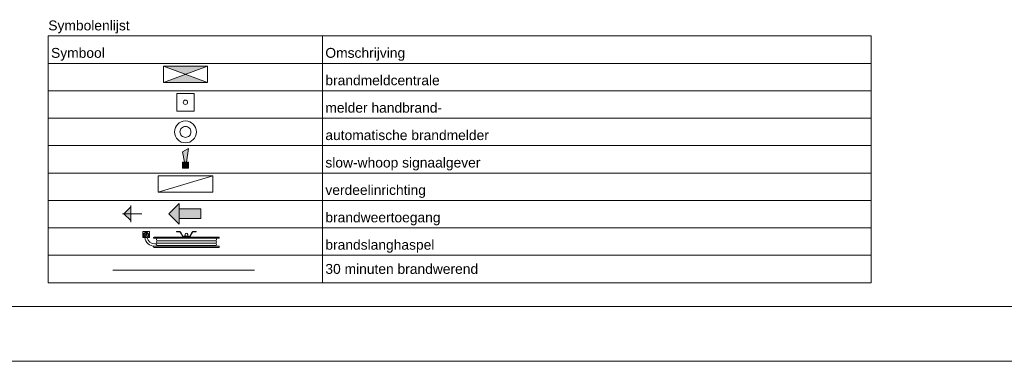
# Model space of a CAD drawing. Header units: millimetres. Extents: x 0 to 84100, y 0 to 59400.
# Tile 5 of 11: x 42622 to 60567, y 0 to 6229. Entities that reach past the tile are written whole.
import ezdxf

# ---------------------------------------------------------------- set-up
doc = ezdxf.new("R2010")
doc.units = ezdxf.units.MM
doc.header["$LTSCALE"] = 1016
doc.layers.add('Plattegronden', color=7, linetype='Continuous')
doc.styles.add('Arial', font='Arial')

# ---------------------------------------------------------------- blocks, each defined once
blk = doc.blocks.new('Groep-3')
at = {"color": 255, "linetype": 'Continuous', "lineweight": 0}
for p, q in [((-43769, -28700), (38331, -28700)), ((-44769, -29700), (39331, -29700))]:
    blk.add_line(p, q, dxfattribs=at)
blk = doc.blocks.new('Groep-10')
at = {"color": 255, "linetype": 'Continuous', "lineweight": 0}
for p, q in [((-1626, -23767), (13374, -23767)), ((-1626, -23767), (-1626, -26767)), ((3374, -23767), (3374, -26767)), ((13374, -26767), (13374, -23767)), ((-1626, -24267), (13374, -24267)), ((-1626, -24767), (13374, -24767)), ((-1626, -25267), (13374, -25267)), ((-1626, -25767), (13374, -25767)), ((-1626, -26267), (13374, -26267)), ((13374, -26767), (-1626, -26767))]:
    blk.add_line(p, q, dxfattribs=at)
blk = doc.blocks.new('Groep-11')
at = {"linetype": 'Continuous', "lineweight": 0}
blk.add_hatch(color=7, dxfattribs=at).paths.add_polyline_path([(474, -24317), (1274, -24317), (474, -24617), (1274, -24617)])
at = {"color": 255, "linetype": 'Continuous', "lineweight": 0}
for p, q in [((474, -24317), (474, -24617)), ((1274, -24317), (474, -24317)), ((1274, -24617), (1274, -24317)), ((474, -24617), (1274, -24617))]:
    blk.add_line(p, q, dxfattribs=at)
blk.add_lwpolyline([(474, -24317), (1274, -24317), (474, -24617), (1274, -24617)], close=True, dxfattribs=at)
blk = doc.blocks.new('Groep-12')
at = {"color": 255, "linetype": 'Continuous', "lineweight": 0}
for p, q in [((714, -24817), (1034, -24817)), ((714, -25137), (714, -24817)), ((1034, -24817), (1034, -25137)), ((1034, -25137), (714, -25137))]:
    blk.add_line(p, q, dxfattribs=at)
at = {"color": 2, "linetype": 'Continuous', "lineweight": 0, "flags": 128}
blk.add_lwpolyline([(834, -24977, 0.414214), (874, -25017, 0.414214), (914, -24977, 0.414214), (874, -24937, 0.414214)], format="xyb", close=True, dxfattribs=at)
blk = doc.blocks.new('Groep-13')
at = {"color": 2, "linetype": 'Continuous', "lineweight": 0, "flags": 128}
blk.add_lwpolyline([(774, -25517, 0.414214), (874, -25617, 0.414214), (974, -25517, 0.414214), (874, -25417, 0.414214)], format="xyb", close=True, dxfattribs=at)
at = {"color": 255, "linetype": 'Continuous', "lineweight": 0}
blk.add_circle((874, -25517), 200, dxfattribs=at)
blk = doc.blocks.new('Groep-14')
at = {"linetype": 'Continuous', "lineweight": 0}
for points in [[(820, -25880), (929, -25817), (893, -26071), (856, -26071)], [(820, -26071), (929, -26071), (929, -26180), (820, -26180)]]:
    blk.add_hatch(color=7, dxfattribs=at).paths.add_polyline_path(points)
at = {"color": 255, "linetype": 'Continuous', "lineweight": 0}
for p, q in [((929, -25817), (820, -25880)), ((929, -25817), (893, -26071)), ((856, -26071), (820, -25880)), ((820, -26071), (820, -26180)), ((929, -26071), (820, -26071)), ((820, -26180), (929, -26180)), ((929, -26180), (929, -26071))]:
    blk.add_line(p, q, dxfattribs=at)
for points in [[(820, -25880), (929, -25817), (893, -26071), (856, -26071)], [(820, -26071), (929, -26071), (929, -26180), (820, -26180)]]:
    blk.add_lwpolyline(points, close=True, dxfattribs=at)
blk = doc.blocks.new('Groep-15')
at = {"color": 255, "linetype": 'Continuous', "lineweight": 0}
for p, q in [((1374, -26317), (374, -26317)), ((374, -26317), (374, -26617)), ((1374, -26617), (1374, -26317)), ((374, -26617), (1374, -26617))]:
    blk.add_line(p, q, dxfattribs=at)
blk = doc.blocks.new('Groep-16')
at = {"color": 255, "linetype": 'Continuous', "lineweight": 0}
for p, q in [((96, -27334), (216, -27334)), ((96, -27334), (96, -27438)), ((113, -27444), (102, -27444)), ((119, -27432), (119, -27438)), ((193, -27432), (193, -27438)), ((210, -27444), (199, -27444)), ((216, -27334), (216, -27438)), ((301, -27437), (1481, -27437)), ((771, -27334), (711, -27334)), ((711, -27334), (711, -27340)), ((771, -27340), (711, -27340)), ((780, -27345), (823, -27420)), ((785, -27342), (828, -27417)), ((945, -27422), (837, -27422)), ((945, -27428), (837, -27428)), ((843, -27428), (843, -27437)), ((856, -27422), (856, -27419)), ((859, -27416), (923, -27416)), ((867, -27408), (867, -27386)), ((915, -27386), (915, -27408)), ((926, -27422), (926, -27419)), ((939, -27428), (939, -27437)), ((997, -27342), (954, -27417)), ((1002, -27345), (959, -27420)), ((1071, -27334), (1011, -27334)), ((1071, -27340), (1011, -27340)), ((1071, -27334), (1071, -27340)), ((301, -27457), (1481, -27457)), ((301, -27603), (1481, -27603)), ((301, -27623), (1481, -27623)), ((314, -27559), (347, -27559)), ((367, -27501), (1415, -27501)), ((367, -27545), (1415, -27545)), ((367, -27589), (1415, -27589))]:
    blk.add_line(p, q, dxfattribs=at)
for radius in [49.5, 36, 14.9]:
    blk.add_circle((156, -27399), radius, dxfattribs=at)
for centre, radius, start, end in [((102, -27438), 6, 180, 270), ((113, -27438), 6, 270, 0), ((319, -27416), 187, 188.3255, 267.8107), ((319, -27416), 143, 191.115, 268.31), ((199, -27438), 6, 180, 270), ((210, -27438), 6, 270, 0), ((301, -27447), 10, 90, 270), ((771, -27350), 16, 30, 90), ((771, -27350), 10, 30, 90), ((837, -27412), 16, 210, 270), ((837, -27412), 10, 210, 270), ((859, -27419), 3, 90, 180), ((859, -27408), 8, 270, 0), ((891, -27386), 24, 0, 180), ((923, -27408), 8, 180, 270), ((923, -27419), 3, 0, 90), ((945, -27412), 10, 270, 330), ((945, -27412), 16, 270, 330), ((1011, -27350), 16, 90, 150), ((1011, -27350), 10, 90, 150), ((1481, -27447), 10, 270, 90), ((301, -27613), 10, 90, 270), ((367, -27479), 22, 90, 270), ((367, -27523), 22, 90, 270), ((367, -27567), 22, 90, 270), ((367, -27611), 22, 90, 158.6763), ((1415, -27479), 22, 270, 90), ((1415, -27523), 22, 270, 90), ((1415, -27567), 22, 270, 90), ((1415, -27611), 22, 21.3237, 90), ((1481, -27613), 10, 270, 90)]:
    blk.add_arc(centre, radius, start, end, dxfattribs=at)
blk = doc.blocks.new('Groep-17')
at = {"linetype": 'Continuous', "lineweight": 0}
blk.add_hatch(color=7, dxfattribs=at).paths.add_polyline_path([(-123, -27135), (-248, -27010), (-123, -26885)])
at = {"color": 255, "linetype": 'Continuous', "lineweight": 0}
for p, q in [((-248, -27010), (-123, -26885)), ((-123, -27160), (-123, -26860)), ((77, -27010), (-273, -27010)), ((-248, -27010), (-123, -27135))]:
    blk.add_line(p, q, dxfattribs=at)
blk.add_lwpolyline([(-123, -27135), (-248, -27010), (-123, -26885)], close=True, dxfattribs=at)

msp = doc.modelspace()

# ---------------------------------------------------------------- hatches: boundary and pattern name
at = {"layer": 'Plattegronden', "linetype": 'Continuous', "lineweight": 0}
for points in [[(45528, 2878), (45342, 2691), (45528, 2503)], [(45921, 2602), (45528, 2602), (45528, 2779), (45921, 2779)]]:
    msp.add_hatch(color=1, dxfattribs=at).paths.add_polyline_path(points)

# ---------------------------------------------------------------- linework, layer by layer
at = {"layer": 'Plattegronden', "color": 255, "linetype": 'Continuous', "lineweight": 0}
for p, q in [((45143, 3083), (46143, 3383)), ((43143, 1433), (43143, 2933)), ((45528, 2878), (45342, 2691)), ((45528, 2779), (45528, 2878)), ((48143, 2933), (48143, 1433)), ((58143, 1433), (58143, 2933)), ((45921, 2779), (45528, 2779)), ((45921, 2671), (45921, 2779)), ((45921, 2710), (45921, 2602)), ((45528, 2503), (45342, 2691)), ((45921, 2602), (45528, 2602)), ((45528, 2602), (45528, 2503)), ((43143, 2433), (58143, 2433)), ((58143, 1933), (43143, 1933)), ((58143, 1433), (43143, 1433))]:
    msp.add_line(p, q, dxfattribs=at)
at = {"layer": 'Plattegronden', "color": 5, "linetype": 'Continuous', "lineweight": 0}
msp.add_line((44320, 1660), (46900, 1660), dxfattribs=at)
at = {"layer": 'Plattegronden', "color": 255, "linetype": 'Continuous', "lineweight": 0}
for points in [[(45528, 2878), (45342, 2691), (45528, 2503)], [(45921, 2602), (45528, 2602), (45528, 2779), (45921, 2779)]]:
    msp.add_lwpolyline(points, close=True, dxfattribs=at)

# ---------------------------------------------------------------- block references
at = {"layer": 'Plattegronden', "color": 255}
for name in ['Groep-3', 'Groep-10', 'Groep-11', 'Groep-12', 'Groep-13', 'Groep-14', 'Groep-15', 'Groep-17', 'Groep-16']:
    msp.add_blockref(name, (44769, 29700), dxfattribs=at)

# ---------------------------------------------------------------- texts
at = {"layer": 'Plattegronden', "color": 255, "attachment_point": 1, "line_spacing_factor": 0.966482, "style": 'Arial'}
for s, insert, char_height in [('Symbolenlijst', (43143, 6214), 180.16), ('Symbool', (43193, 5714), 180.2), ('Omschrijving', (48193, 5714), 180.16), ('brandmeldcentrale', (48193, 5214), 180.16), ('melder handbrand-', (48193, 4714), 180.16), ('automatische brandmelder', (48193, 4214), 180.16), ('slow-whoop signaalgever', (48193, 3714), 180.16), ('verdeelinrichting', (48193, 3214), 180.16), ('brandweertoegang', (48193, 2714), 180.16), ('brandslanghaspel', (48193, 2215), 180.16), ('30 minuten brandwerend', (48193, 1775), 180.16)]:
    msp.add_mtext(s, dxfattribs=dict(at, insert=insert, char_height=char_height))

doc.saveas('drawing.dxf')
